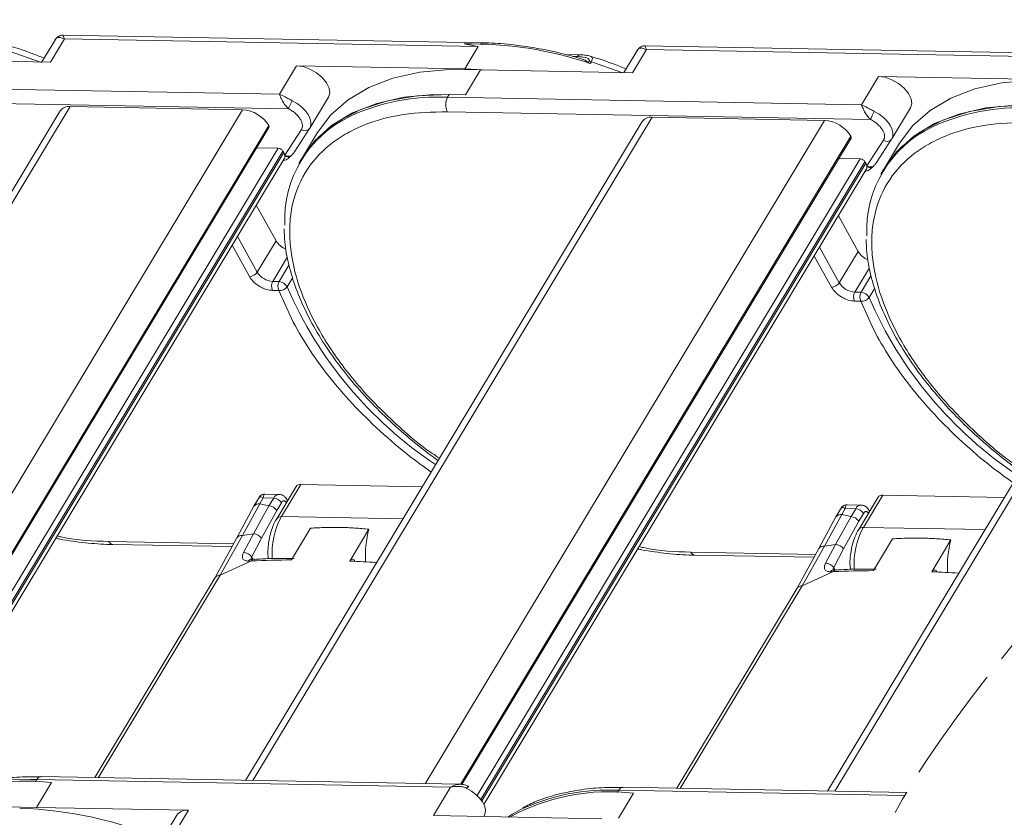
# Model space of a CAD drawing. Header units: millimetres. Extents: x 8853 to 11418, y 45 to 1005.
# Tile 98 of 256: x 9679 to 9746, y 707 to 761. Entities that reach past the tile are written whole.
import ezdxf

# ---------------------------------------------------------------- set-up
doc = ezdxf.new("R2010")
doc.units = ezdxf.units.MM
doc.linetypes.add('PHANTOM2', pattern=[31.75, 15.875, -3.175, 3.175, -3.175, 3.175, -3.175])

msp = doc.modelspace()

# ---------------------------------------------------------------- linework, layer by layer
at = {"color": 7, "linetype": 'Continuous', "lineweight": 15}
for p, q in [((9710.428, 759.403), (9681.893, 759.926)), ((9681.375, 759.632), (9680.459, 758.111)), ((9681.043, 758.1), (9681.989, 759.672)), ((9681.989, 759.672), (9710.071, 759.157)), ((9710.071, 759.157), (9709.161, 757.646)), ((9749.926, 758.678), (9721.39, 759.202)), ((9680.433, 758.068), (9678.251, 758.853)), ((9716.988, 758.599), (9715.992, 758.617)), ((9716.486, 758.481), (9716.809, 758.475)), ((9720.872, 758.907), (9719.956, 757.387)), ((9720.541, 757.376), (9721.487, 758.947)), ((9721.487, 758.947), (9749.569, 758.432)), ((9670.729, 758.29), (9681.043, 758.1)), ((9697.745, 757.855), (9696.581, 755.921)), ((9697.745, 757.855), (9709.161, 757.646)), ((9717.599, 758.155), (9717.537, 758.052)), ((9717.749, 758.129), (9717.676, 758.008)), ((9719.815, 757.389), (9717.749, 758.129)), ((9709.161, 757.646), (9710.771, 757.555)), ((9709.207, 755.873), (9710.226, 757.565)), ((9710.226, 757.565), (9720.541, 757.376)), ((9737.243, 757.131), (9736.078, 755.197)), ((9737.243, 757.131), (9748.659, 756.921)), ((9696.581, 755.921), (9668.499, 756.436)), ((9698.635, 753.614), (9699.909, 755.729)), ((9707.997, 755.712), (9708.106, 755.893)), ((9736.078, 755.197), (9707.997, 755.712)), ((9709.207, 755.873), (9708.106, 755.893)), ((9655.275, 710.079), (9682.375, 755.082)), ((9697.198, 754.932), (9668.481, 755.459)), ((9682.375, 755.082), (9694.083, 754.867)), ((9681.697, 754.79), (9654.778, 710.088)), ((9694.083, 754.867), (9666.983, 709.865)), ((9736.695, 754.208), (9707.979, 754.735)), ((9738.132, 752.889), (9739.406, 755.004)), ((9669.38, 709.818), (9695.863, 753.796)), ((9721.195, 754.066), (9694.276, 709.364)), ((9694.772, 709.355), (9721.873, 754.357)), ((9733.581, 754.143), (9706.481, 709.14)), ((9721.873, 754.357), (9733.581, 754.143)), ((9669.464, 709.811), (9695.873, 753.666)), ((9696.944, 751.784), (9698.075, 753.522)), ((9697.594, 752.013), (9698.619, 753.588)), ((9699.156, 753.314), (9698.137, 751.622)), ((9698.619, 753.588), (9698.624, 753.597)), ((9698.624, 753.597), (9698.635, 753.614)), ((9708.877, 709.094), (9735.361, 753.071)), ((9760.693, 753.341), (9733.773, 708.639)), ((9734.27, 708.63), (9761.37, 753.633)), ((9708.961, 709.086), (9735.371, 752.941)), ((9736.442, 751.059), (9737.572, 752.797)), ((9737.092, 751.289), (9738.116, 752.864)), ((9738.654, 752.59), (9737.635, 750.898)), ((9738.116, 752.864), (9738.122, 752.872)), ((9738.122, 752.872), (9738.132, 752.889)), ((9696.505, 752.256), (9670.496, 709.067)), ((9670.754, 708.784), (9696.819, 752.067)), ((9696.874, 751.967), (9670.817, 708.697)), ((9695.041, 752.283), (9696.505, 752.256)), ((9696.819, 752.067), (9696.874, 751.967)), ((9670.961, 708.445), (9696.909, 751.534)), ((9698.138, 751.602), (9698.029, 751.421)), ((9736.003, 751.532), (9709.994, 708.342)), ((9710.251, 708.059), (9736.317, 751.343)), ((9736.372, 751.243), (9710.315, 707.972)), ((9734.538, 751.559), (9736.003, 751.532)), ((9736.317, 751.343), (9736.372, 751.243)), ((9710.459, 707.721), (9736.407, 750.81)), ((9737.636, 750.878), (9737.527, 750.696)), ((9696.354, 745.964), (9695.014, 748.388)), ((9735.852, 745.24), (9734.512, 747.663)), ((9695.081, 743.849), (9693.74, 746.273)), ((9695.081, 743.849), (9696.354, 745.964)), ((9694.546, 743.554), (9693.377, 745.668)), ((9734.578, 743.125), (9733.238, 745.548)), ((9734.578, 743.125), (9735.852, 745.24)), ((9697.126, 744.877), (9696.128, 743.219)), ((9734.044, 742.829), (9732.874, 744.944)), ((9697.226, 744.328), (9696.553, 743.211)), ((9736.624, 744.152), (9735.625, 742.494)), ((9696.128, 743.219), (9696.553, 743.211)), ((9697.098, 742.849), (9697.483, 743.488)), ((9736.724, 743.604), (9736.051, 742.487)), ((9696.542, 742.6), (9696.116, 742.608)), ((9697.392, 740.697), (9696.542, 742.6)), ((9735.625, 742.494), (9736.051, 742.487)), ((9736.596, 742.125), (9736.981, 742.763)), ((9736.04, 741.876), (9735.614, 741.884)), ((9736.889, 739.972), (9736.04, 741.876)), ((9697.708, 729.297), (9696.398, 727.122)), ((9696.716, 727.259), (9698.027, 729.435)), ((9698.027, 729.435), (9706.271, 729.283)), ((9695.272, 728.666), (9694.847, 727.96)), ((9695.245, 728.132), (9695.488, 728.534)), ((9695.488, 728.534), (9696.193, 728.521)), ((9696.55, 728.768), (9695.49, 728.787)), ((9696.193, 728.521), (9695.872, 727.988)), ((9697.134, 728.344), (9697.094, 728.415)), ((9737.205, 728.573), (9735.895, 726.397)), ((9736.214, 726.534), (9737.524, 728.71)), ((9737.524, 728.71), (9745.769, 728.559)), ((9694.847, 727.96), (9693.684, 725.815)), ((9694.066, 725.985), (9695.245, 728.132)), ((9694.825, 726.093), (9695.872, 727.988)), ((9695.872, 727.988), (9695.245, 728.132)), ((9695.372, 725.808), (9696.395, 727.673)), ((9696.716, 728.206), (9696.395, 727.673)), ((9734.769, 727.941), (9734.344, 727.236)), ((9734.743, 727.407), (9734.985, 727.81)), ((9734.985, 727.81), (9735.691, 727.797)), ((9736.048, 728.043), (9734.988, 728.063)), ((9735.691, 727.797), (9735.37, 727.264)), ((9736.631, 727.62), (9736.592, 727.691)), ((9704.961, 727.108), (9696.716, 727.259)), ((9734.344, 727.236), (9733.181, 725.09)), ((9733.563, 725.261), (9734.743, 727.407)), ((9734.323, 725.368), (9735.37, 727.264)), ((9735.37, 727.264), (9734.743, 727.407)), ((9736.214, 727.481), (9735.893, 726.949)), ((9698.698, 726.477), (9697.399, 724.32)), ((9701.349, 724.248), (9702.648, 726.404)), ((9734.87, 725.083), (9735.893, 726.949)), ((9744.459, 726.383), (9736.214, 726.534)), ((9693.684, 725.815), (9692.227, 723.125)), ((9692.563, 723.295), (9694.066, 725.985)), ((9694.066, 725.985), (9694.825, 726.093)), ((9694.825, 726.093), (9694.152, 724.829)), ((9694.701, 724.528), (9695.372, 725.808)), ((9738.196, 725.752), (9736.897, 723.596)), ((9740.847, 723.523), (9742.145, 725.68)), ((9685.007, 725.579), (9693.472, 725.424)), ((9685.286, 725.371), (9693.363, 725.223)), ((9733.181, 725.09), (9731.724, 722.401)), ((9732.06, 722.571), (9733.563, 725.261)), ((9733.563, 725.261), (9734.323, 725.368)), ((9734.323, 725.368), (9733.649, 724.104)), ((9734.199, 723.803), (9734.87, 725.083)), ((9694.701, 724.528), (9694.786, 724.375)), ((9695.795, 724.832), (9695.827, 724.411)), ((9724.505, 724.855), (9732.97, 724.699)), ((9724.783, 724.647), (9732.861, 724.499)), ((9694.679, 724.255), (9692.563, 723.295)), ((9694.483, 724.246), (9694.679, 724.255)), ((9703.182, 724.154), (9701.702, 724.241)), ((9734.199, 723.803), (9734.283, 723.651)), ((9735.293, 724.107), (9735.325, 723.687)), ((9692.227, 723.125), (9684.053, 709.551)), ((9684.284, 709.547), (9692.563, 723.295)), ((9734.176, 723.531), (9732.06, 722.571)), ((9733.981, 723.521), (9734.176, 723.531)), ((9742.68, 723.43), (9741.199, 723.517)), ((9731.724, 722.401), (9723.55, 708.827)), ((9723.781, 708.823), (9732.06, 722.571)), ((9708.844, 709.097), (9680.406, 709.618)), ((9680.028, 709.268), (9680.12, 709.421)), ((9680.094, 707.528), (9681.113, 709.22)), ((9680.12, 709.421), (9708.202, 708.906)), ((9708.202, 708.906), (9707.038, 706.972)), ((9719.526, 708.543), (9719.618, 708.697)), ((9719.591, 706.803), (9720.61, 708.495)), ((9719.618, 708.697), (9739.014, 708.341)), ((9739.132, 708.541), (9719.904, 708.894)), ((9690.408, 707.338), (9680.094, 707.528)), ((9689.611, 706.995), (9688.482, 705.12)), ((9689.462, 705.767), (9690.408, 707.338)), ((9718.454, 706.763), (9707.038, 706.972)), ((9710.444, 706.91), (9710.475, 706.961))]:
    msp.add_line(p, q, dxfattribs=at)
at = {"color": 7, "linetype": 'Continuous', "lineweight": 15, "flags": 128}
for points in [[(9699.909, 755.729), (9699.993, 755.997), (9699.951, 756.336), (9699.775, 756.7), (9699.482, 757.057), (9699.096, 757.376), (9698.652, 757.629), (9698.188, 757.793), (9697.745, 757.855)], [(9710.226, 757.565), (9708.093, 757.604), (9706.099, 757.418), (9704.275, 757.01), (9702.646, 756.384), (9701.237, 755.551), (9700.068, 754.523), (9699.156, 753.314)], [(9739.406, 755.004), (9739.491, 755.272), (9739.448, 755.611), (9739.273, 755.976), (9738.98, 756.333), (9738.594, 756.652), (9738.15, 756.905), (9737.686, 757.069), (9737.243, 757.131)], [(9749.724, 756.841), (9747.59, 756.88), (9745.597, 756.694), (9743.773, 756.285), (9742.144, 755.66), (9740.735, 754.827), (9739.566, 753.798), (9738.654, 752.59)], [(9697.908, 751.212), (9698.06, 751.491), (9698.96, 752.733), (9700.126, 753.792), (9701.54, 754.65), (9703.181, 755.295), (9705.025, 755.718), (9707.044, 755.911), (9709.207, 755.873)], [(9708.106, 755.893), (9705.922, 755.808), (9703.913, 755.471), (9702.114, 754.887), (9700.553, 754.067), (9699.256, 753.023), (9698.245, 751.774), (9698.138, 751.602)], [(9698.635, 753.614), (9698.707, 753.798), (9698.717, 754.032), (9698.654, 754.288), (9698.521, 754.555), (9698.324, 754.819), (9698.073, 755.068), (9697.778, 755.291), (9697.455, 755.478)], [(9737.405, 750.487), (9737.557, 750.766), (9738.458, 752.009), (9739.623, 753.067), (9741.038, 753.925), (9742.679, 754.57), (9744.523, 754.993), (9746.542, 755.187), (9748.705, 755.148)], [(9747.603, 755.169), (9745.419, 755.083), (9743.411, 754.746), (9741.612, 754.163), (9740.051, 753.342), (9738.754, 752.299), (9737.742, 751.049), (9737.636, 750.878)], [(9738.132, 752.889), (9738.204, 753.073), (9738.215, 753.307), (9738.152, 753.564), (9738.019, 753.83), (9737.822, 754.094), (9737.57, 754.344), (9737.276, 754.567), (9736.952, 754.753)], [(9694.858, 724.379), (9694.77, 724.375), (9694.664, 724.37)], [(9694.863, 724.379), (9694.864, 724.379), (9694.909, 724.372)], [(9734.356, 723.654), (9734.268, 723.65), (9734.161, 723.646)], [(9734.36, 723.654), (9734.362, 723.654), (9734.406, 723.647)], [(9709.401, 708.884), (9709.412, 708.926), (9709.416, 708.954), (9709.412, 708.968), (9709.401, 708.967), (9709.383, 708.952), (9709.358, 708.922), (9709.328, 708.879), (9709.294, 708.825)], [(9710.475, 706.961), (9710.547, 707.145), (9710.557, 707.379), (9710.494, 707.636), (9710.361, 707.902), (9710.164, 708.166), (9709.912, 708.415), (9709.618, 708.638), (9709.294, 708.825)], [(9677.156, 707.52), (9677.96, 707.567), (9680.094, 707.528)], [(9712.08, 706.88), (9712.401, 707.079), (9712.911, 707.36)]]:
    msp.add_lwpolyline(points, dxfattribs=at)
at = {"color": 7, "linetype": 'Continuous', "lineweight": 15}
for centre, radius, start, end in [((9709.58, 733.938), 25.395, 71.40868, 91.0234), ((9710.427, 759.077), 0.326, 89.24989, 127.14717), ((9717.005, 758.382), 0.217, 94.65154, 154.56292), ((9717.583, 757.628), 0.528, 71.64191, 88.23583), ((9707.312, 741.617), 14.111, 87.21989, 114.77148), ((9708.931, 755.206), 1.062, 151.55189, 206.34093), ((9682.289, 754.348), 0.739, 83.32884, 143.25353), ((9700, 753.945), 2.971, 148.94298, 160.58607), ((9693.939, 752.615), 2.257, 31.55185, 86.34145), ((9704.709, 747.398), 7.772, 115.20625, 182.68102), ((9739.498, 753.22), 2.971, 148.94298, 160.58607), ((9746.81, 740.893), 14.111, 87.21989, 114.77148), ((9695.763, 753.722), 0.124, 333.00276, 36.20224), ((9721.787, 753.624), 0.739, 83.32884, 143.25353), ((9733.437, 751.89), 2.257, 31.55185, 86.34145), ((9744.207, 746.674), 7.772, 115.20625, 182.68102), ((9698.312, 753.838), 0.395, 233.0484, 320.89839), ((9735.26, 752.998), 0.124, 333.00276, 36.20224), ((9737.81, 753.113), 0.395, 233.0484, 320.89839), ((9696.48, 751.859), 0.398, 31.5519, 86.34093), ((9696.319, 751.651), 0.639, 12.00383, 29.64401), ((9696.498, 751.695), 0.455, 4.35265, 11.30319), ((9697.189, 752.144), 0.435, 235.74868, 298.41752), ((9697.172, 752.112), 0.442, 240.05224, 292.05671), ((9735.977, 751.134), 0.398, 31.5519, 86.34093), ((9735.817, 750.927), 0.639, 12.00383, 29.64401), ((9735.995, 750.97), 0.455, 4.35265, 11.30319), ((9736.687, 751.419), 0.435, 235.74868, 298.41752), ((9736.67, 751.388), 0.442, 240.05224, 292.05671), ((9697.488, 746.663), 1.331, 211.63082, 249.77828), ((9736.986, 745.938), 1.331, 211.63082, 249.77828), ((9694.528, 744.217), 0.664, 271.55609, 326.33674), ((9696.212, 744.544), 1.328, 211.55189, 266.34093), ((9696.711, 742.903), 0.664, 151.55189, 206.34093), ((9697.137, 742.895), 0.664, 151.55189, 206.34093), ((9696.519, 742.568), 0.644, 25.90127, 86.93402), ((9734.026, 743.493), 0.664, 271.55609, 326.33674), ((9735.71, 743.819), 1.328, 211.55189, 266.34093), ((9696.614, 743.186), 0.59, 262.98114, 325.20035), ((9722.51, 753.844), 27.688, 203.39656, 236.37448), ((9736.209, 742.178), 0.664, 151.55189, 206.34093), ((9736.635, 742.17), 0.664, 151.55189, 206.34093), ((9736.016, 741.843), 0.644, 25.90127, 86.93402), ((9736.112, 742.461), 0.59, 262.98114, 325.20035), ((9762.008, 753.119), 27.688, 203.39656, 236.37448), ((9697.986, 729.089), 0.348, 83.32884, 143.25353), ((9696.579, 728.344), 0.425, 93.48531, 155.285), ((9696.151, 727.859), 0.664, 31.55189, 86.34093), ((9696.941, 728.337), 0.172, 349.54273, 26.94123), ((9737.484, 728.365), 0.348, 83.32884, 143.25353), ((9695.195, 727.7), 0.435, 83.33019, 143.23799), ((9695.83, 727.326), 0.664, 31.55189, 86.34094), ((9736.077, 727.619), 0.425, 93.48531, 155.285), ((9735.648, 727.134), 0.664, 31.55189, 86.34093), ((9736.439, 727.612), 0.172, 349.54273, 26.94123), ((9701.296, 724.766), 5.214, 151.43522, 183.94942), ((9696.672, 726.923), 0.338, 82.532, 145.24813), ((9734.693, 726.976), 0.435, 83.33019, 143.23799), ((9735.327, 726.601), 0.664, 31.55189, 86.34094), ((9709.449, 724.612), 7.034, 165.2357, 183.48979), ((9740.793, 724.042), 5.214, 151.43522, 183.94942), ((9736.17, 726.199), 0.338, 82.532, 145.24813), ((9694.011, 725.595), 0.394, 82.00518, 145.71371), ((9694.796, 725.368), 0.725, 37.30505, 87.66785), ((9748.947, 723.887), 7.034, 165.2357, 183.48979), ((9685.328, 725.718), 0.35, 203.40974, 262.29366), ((9733.509, 724.87), 0.394, 82.00518, 145.71371), ((9734.293, 724.644), 0.725, 37.30505, 87.66785), ((9694.133, 724.143), 0.686, 34.13343, 88.44835), ((9694.684, 724.147), 0.224, 95.32161, 153.95612), ((9694.878, 724.157), 0.222, 93.83582, 153.77929), ((9697.856, 648.431), 75.891, 90.34455, 92.3993), ((9724.826, 724.993), 0.35, 203.40974, 262.29366), ((9697.682, 637.567), 86.758, 86.36637, 87.57757), ((9733.631, 723.418), 0.686, 34.13343, 88.44835), ((9734.182, 723.423), 0.224, 95.32161, 153.95612), ((9734.375, 723.433), 0.222, 93.83582, 153.77929), ((9692.555, 722.895), 0.401, 88.82517, 144.90057), ((9737.353, 647.706), 75.891, 90.34455, 92.3993), ((9737.18, 636.843), 86.758, 86.36637, 87.57757), ((9732.052, 722.17), 0.401, 88.82517, 144.90057), ((9680.434, 709.272), 0.348, 94.63929, 154.56399), ((9679.439, 695.334), 13.986, 83.12862, 118.70156), ((9679.429, 695.398), 14.04, 87.17896, 115.3705), ((9718.937, 694.609), 13.986, 83.12862, 118.70156), ((9718.927, 694.673), 14.04, 87.17896, 115.3705), ((9719.932, 708.547), 0.348, 94.63929, 154.56399), ((9677.877, 679.357), 28.151, 67.53705, 87.80397), ((9690.298, 706.498), 0.848, 82.50572, 144.07665)]:
    msp.add_arc(centre, radius, start, end, dxfattribs=at)
at = {"color": 3, "linetype": 'PHANTOM2', "lineweight": 9, "ltscale": 0.5}
for points in [[(9756.02, 773.49), (9762.071, 744.103), (9735.333, 699.545), (9744.243, 663.898)], [(9767.366, 772.568), (9773.417, 743.181), (9746.679, 698.623), (9755.589, 662.976)]]:
    msp.add_spline(points, degree=3, dxfattribs=at)
at = {"color": 7, "linetype": 'Continuous', "lineweight": 15}
for points, knots in [([(9681.989, 759.672), (9681.852, 759.726), (9681.639, 759.811), (9681.448, 759.744), (9681.379, 759.632), (9681.347, 759.582)], [0, 0, 0, 0, 0.498405, 0.772925, 1, 1, 1, 1]), ([(9681.891, 759.927), (9681.828, 759.922), (9681.72, 759.915), (9681.54, 759.831), (9681.458, 759.736), (9681.413, 759.685)], [0, 0, 0, 0, 0.3893829, 0.6668621, 1, 1, 1, 1]), ([(9681.892, 759.92), (9681.892, 759.922), (9681.891, 759.946), (9681.913, 759.865), (9681.964, 759.736), (9681.989, 759.672)], [0, 0, 0, 0, 0.044603, 0.521109, 1, 1, 1, 1]), ([(9680.612, 758.365), (9680.341, 758.474), (9679.531, 758.801), (9678.719, 759.058), (9678.178, 759.23)], [0, 0, 0, 0, 0.333589, 1, 1, 1, 1]), ([(9710.071, 759.157), (9710.064, 759.158), (9709.745, 759.225), (9709.432, 759.278), (9709.126, 759.329)], [0, 0, 0, 0, 0.020442, 1, 1, 1, 1]), ([(9717, 758.34), (9716.581, 758.46), (9715.576, 758.747), (9713.995, 759.069), (9712.276, 759.303), (9711.08, 759.409), (9710.485, 759.398), (9710.431, 759.397)], [0, 0, 0, 0, 0.185001, 0.44374, 0.707038, 0.973666, 1, 1, 1, 1]), ([(9721.487, 758.947), (9721.35, 759.002), (9721.137, 759.087), (9720.945, 759.02), (9720.876, 758.908), (9720.845, 758.857)], [0, 0, 0, 0, 0.498405, 0.772925, 1, 1, 1, 1]), ([(9721.388, 759.202), (9721.325, 759.198), (9721.218, 759.191), (9721.038, 759.106), (9720.956, 759.012), (9720.911, 758.96)], [0, 0, 0, 0, 0.389383, 0.666862, 1, 1, 1, 1]), ([(9721.389, 759.196), (9721.389, 759.198), (9721.388, 759.221), (9721.411, 759.14), (9721.462, 759.012), (9721.487, 758.947)], [0, 0, 0, 0, 0.044603, 0.521109, 1, 1, 1, 1]), ([(9716.809, 758.475), (9716.988, 758.465), (9717.256, 758.45), (9717.513, 758.359), (9717.604, 758.279), (9717.62, 758.221), (9717.613, 758.183), (9717.604, 758.164), (9717.599, 758.155)], [0, 0, 0, 0, 0.4971777, 0.7477116, 0.8734591, 0.9410304, 0.9709822, 1, 1, 1, 1]), ([(9717.675, 758.507), (9717.577, 758.53), (9717.384, 758.576), (9717.119, 758.591), (9716.988, 758.599)], [0, 0, 0, 0, 0.507754, 1, 1, 1, 1]), ([(9720.109, 757.64), (9719.839, 757.749), (9719.029, 758.077), (9718.217, 758.334), (9717.675, 758.505)], [0, 0, 0, 0, 0.333589, 1, 1, 1, 1]), ([(9717.676, 758.505), (9717.677, 758.505), (9717.719, 758.502), (9717.767, 758.463), (9717.82, 758.391), (9717.825, 758.281), (9717.774, 758.178), (9717.749, 758.129)], [0, 0, 0, 0, 0.007674, 0.271629, 0.502837, 0.762845, 1, 1, 1, 1]), ([(9717.512, 758.035), (9717.496, 758.064), (9717.464, 758.125), (9717.342, 758.222), (9717.188, 758.298), (9717.047, 758.334), (9717.001, 758.345)], [0, 0, 0, 0, 0.180569, 0.368322, 0.797114, 1, 1, 1, 1]), ([(9696.581, 755.921), (9696.71, 755.865), (9696.903, 755.78), (9697.204, 755.608), (9697.371, 755.521), (9697.455, 755.478)], [0, 0, 0, 0, 0.499561, 0.749316, 1, 1, 1, 1]), ([(9697.198, 754.932), (9697.125, 755.007), (9696.971, 755.165), (9696.805, 755.433), (9696.665, 755.703), (9696.612, 755.841), (9696.581, 755.921)], [0, 0, 0, 0, 0.234585, 0.49913, 0.707189, 1, 1, 1, 1]), ([(9736.078, 755.197), (9736.207, 755.14), (9736.401, 755.056), (9736.702, 754.883), (9736.869, 754.796), (9736.952, 754.753)], [0, 0, 0, 0, 0.499561, 0.749316, 1, 1, 1, 1]), ([(9736.695, 754.208), (9736.623, 754.282), (9736.468, 754.44), (9736.302, 754.708), (9736.162, 754.978), (9736.109, 755.116), (9736.078, 755.197)], [0, 0, 0, 0, 0.2345851, 0.4991302, 0.7071887, 1, 1, 1, 1]), ([(9697.198, 754.932), (9697.286, 754.885), (9697.462, 754.789), (9697.695, 754.603), (9697.896, 754.399), (9697.986, 754.255), (9698.031, 754.184)], [0, 0, 0, 0, 0.250098, 0.5000053, 0.7500982, 1, 1, 1, 1]), ([(9707.979, 754.735), (9706.964, 754.705), (9704.875, 754.645), (9702.628, 754.004), (9701.027, 753.228), (9699.588, 752.237), (9698.201, 750.657), (9697.453, 748.693), (9697.253, 746.957), (9697.311, 745.179), (9697.828, 742.892), (9699.077, 740.109), (9700.913, 737.317), (9702.936, 734.998), (9704.874, 733.196), (9706.203, 732.043), (9707.113, 731.437), (9707.438, 731.221)], [0, 0, 0, 0, 0.08294, 0.170849, 0.216684, 0.262529, 0.356036, 0.449542, 0.495377, 0.541223, 0.629131, 0.712071, 0.795012, 0.88292, 0.928756, 0.974601, 1, 1, 1, 1]), ([(9698.075, 753.522), (9698.098, 753.567), (9698.145, 753.656), (9698.153, 753.82), (9698.122, 753.997), (9698.061, 754.122), (9698.031, 754.184)], [0, 0, 0, 0, 0.2498867, 0.4999954, 0.7498869, 1, 1, 1, 1]), ([(9736.695, 754.208), (9736.783, 754.16), (9736.96, 754.064), (9737.193, 753.878), (9737.394, 753.674), (9737.483, 753.531), (9737.528, 753.459)], [0, 0, 0, 0, 0.250098, 0.500005, 0.750098, 1, 1, 1, 1]), ([(9747.476, 754.01), (9746.462, 753.981), (9744.373, 753.921), (9742.126, 753.28), (9740.524, 752.503), (9739.085, 751.513), (9737.699, 749.933), (9736.951, 747.968), (9736.75, 746.233), (9736.809, 744.454), (9737.325, 742.168), (9738.575, 739.385), (9740.41, 736.593), (9742.434, 734.274), (9744.372, 732.471), (9745.7, 731.318), (9746.611, 730.713), (9746.936, 730.497)], [0, 0, 0, 0, 0.08294, 0.170849, 0.216684, 0.262529, 0.356036, 0.449542, 0.495377, 0.541223, 0.629131, 0.712071, 0.795012, 0.88292, 0.928756, 0.974601, 1, 1, 1, 1]), ([(9737.572, 752.797), (9737.596, 752.842), (9737.642, 752.931), (9737.651, 753.096), (9737.619, 753.273), (9737.559, 753.397), (9737.528, 753.459)], [0, 0, 0, 0, 0.249887, 0.499995, 0.749887, 1, 1, 1, 1]), ([(9696.885, 751.421), (9696.934, 751.438), (9697.034, 751.473), (9697.158, 751.551), (9697.259, 751.63), (9697.312, 751.678), (9697.338, 751.703)], [0, 0, 0, 0, 0.303534, 0.615271, 0.807225, 1, 1, 1, 1]), ([(9696.951, 751.729), (9696.954, 751.665), (9696.956, 751.591), (9696.91, 751.544), (9696.904, 751.538)], [0, 0, 0, 0, 0.869542, 1, 1, 1, 1]), ([(9697.396, 751.761), (9697.391, 751.756), (9697.382, 751.746), (9697.367, 751.732), (9697.353, 751.717), (9697.343, 751.707), (9697.338, 751.703)], [0, 0, 0, 0, 0.2499131, 0.4998257, 0.7498972, 1, 1, 1, 1]), ([(9697.599, 752.021), (9697.597, 752.019), (9697.582, 751.994), (9697.551, 751.948), (9697.503, 751.883), (9697.451, 751.82), (9697.415, 751.781), (9697.396, 751.761)], [0, 0, 0, 0, 0.020625, 0.264337, 0.508488, 0.754005, 1, 1, 1, 1]), ([(9696.885, 751.421), (9696.869, 751.416), (9696.851, 751.411), (9696.834, 751.408), (9696.833, 751.407)], [0, 0, 0, 0, 0.901767, 1, 1, 1, 1]), ([(9736.894, 751.036), (9736.889, 751.031), (9736.88, 751.022), (9736.865, 751.007), (9736.85, 750.992), (9736.84, 750.983), (9736.836, 750.978)], [0, 0, 0, 0, 0.2499131, 0.4998257, 0.7498972, 1, 1, 1, 1]), ([(9737.096, 751.296), (9737.095, 751.294), (9737.08, 751.27), (9737.048, 751.223), (9737, 751.158), (9736.949, 751.096), (9736.912, 751.056), (9736.894, 751.036)], [0, 0, 0, 0, 0.020625, 0.264337, 0.508488, 0.754005, 1, 1, 1, 1]), ([(9736.383, 750.696), (9736.367, 750.692), (9736.349, 750.687), (9736.332, 750.683), (9736.33, 750.683)], [0, 0, 0, 0, 0.901767, 1, 1, 1, 1]), ([(9736.383, 750.696), (9736.432, 750.714), (9736.532, 750.748), (9736.656, 750.827), (9736.757, 750.906), (9736.809, 750.954), (9736.836, 750.978)], [0, 0, 0, 0, 0.303534, 0.615271, 0.807225, 1, 1, 1, 1]), ([(9736.449, 751.005), (9736.451, 750.94), (9736.454, 750.866), (9736.408, 750.819), (9736.402, 750.813)], [0, 0, 0, 0, 0.869542, 1, 1, 1, 1]), ([(9696.908, 746.789), (9696.913, 746.496), (9696.926, 745.705), (9697.19, 744.354), (9697.67, 742.764), (9698.36, 741.156), (9699.237, 739.55), (9700.289, 737.965), (9701.495, 736.422), (9702.827, 734.947), (9704.261, 733.551), (9705.648, 732.362), (9706.686, 731.541), (9707.217, 731.165), (9707.348, 731.072)], [0, 0, 0, 0, 0.057564, 0.155511, 0.253258, 0.350689, 0.447673, 0.544046, 0.639513, 0.73342, 0.824163, 0.914198, 0.978846, 1, 1, 1, 1]), ([(9736.406, 746.064), (9736.411, 745.771), (9736.424, 744.98), (9736.688, 743.629), (9737.168, 742.04), (9737.858, 740.432), (9738.735, 738.826), (9739.786, 737.241), (9740.993, 735.697), (9742.325, 734.223), (9743.759, 732.826), (9745.145, 731.637), (9746.184, 730.817), (9746.715, 730.44), (9746.846, 730.347)], [0, 0, 0, 0, 0.057564, 0.155511, 0.253258, 0.350689, 0.447673, 0.544046, 0.639513, 0.73342, 0.824163, 0.914198, 0.978846, 1, 1, 1, 1]), ([(9696.116, 742.608), (9695.976, 742.623), (9695.76, 742.646), (9695.45, 742.766), (9695.216, 742.888), (9694.997, 743.038), (9694.746, 743.257), (9694.625, 743.437), (9694.546, 743.554)], [0, 0, 0, 0, 0.239443, 0.369607, 0.5, 0.630164, 0.760557, 1, 1, 1, 1]), ([(9735.614, 741.884), (9735.474, 741.898), (9735.258, 741.921), (9734.948, 742.041), (9734.713, 742.164), (9734.495, 742.314), (9734.244, 742.532), (9734.122, 742.712), (9734.044, 742.829)], [0, 0, 0, 0, 0.239443, 0.369607, 0.5, 0.630164, 0.760557, 1, 1, 1, 1]), ([(9706.876, 730.288), (9706.4, 730.63), (9705.179, 731.504), (9703.384, 733.055), (9701.514, 734.897), (9699.87, 736.816), (9698.462, 738.76), (9697.745, 740.058), (9697.392, 740.697)], [0, 0, 0, 0, 0.114182, 0.292354, 0.470555, 0.648727, 0.826928, 1, 1, 1, 1]), ([(9746.374, 729.564), (9745.897, 729.905), (9744.677, 730.779), (9742.881, 732.33), (9741.012, 734.173), (9739.368, 736.092), (9737.96, 738.036), (9737.243, 739.333), (9736.889, 739.972)], [0, 0, 0, 0, 0.114182, 0.292354, 0.470555, 0.648727, 0.826928, 1, 1, 1, 1]), ([(9695.204, 728.519), (9695.207, 728.54), (9695.216, 728.603), (9695.303, 728.628), (9695.427, 728.565), (9695.488, 728.534)], [0, 0, 0, 0, 0.199705, 0.610176, 1, 1, 1, 1]), ([(9695.596, 728.785), (9695.558, 728.783), (9695.483, 728.779), (9695.376, 728.735), (9695.283, 728.668), (9695.239, 728.606), (9695.218, 728.576)], [0, 0, 0, 0, 0.245667, 0.5, 0.754333, 1, 1, 1, 1]), ([(9695.601, 728.783), (9695.599, 728.784), (9695.559, 728.798), (9695.507, 728.737), (9695.494, 728.601), (9695.488, 728.534)], [0, 0, 0, 0, 0.025383, 0.525263, 1, 1, 1, 1]), ([(9697.09, 728.412), (9697.065, 728.455), (9697.006, 728.562), (9696.855, 728.686), (9696.689, 728.765), (9696.584, 728.759), (9696.554, 728.757)], [0, 0, 0, 0, 0.219294, 0.539144, 0.864128, 1, 1, 1, 1]), ([(9697.069, 728.199), (9697.045, 728.234), (9697.008, 728.288), (9696.946, 728.322), (9696.895, 728.332), (9696.844, 728.324), (9696.78, 728.292), (9696.741, 728.24), (9696.716, 728.206)], [0, 0, 0, 0, 0.239443, 0.369379, 0.5, 0.629936, 0.760557, 1, 1, 1, 1]), ([(9734.702, 727.794), (9734.705, 727.815), (9734.714, 727.879), (9734.8, 727.904), (9734.925, 727.84), (9734.985, 727.81)], [0, 0, 0, 0, 0.199705, 0.610176, 1, 1, 1, 1]), ([(9735.093, 728.061), (9735.056, 728.059), (9734.981, 728.054), (9734.874, 728.011), (9734.78, 727.944), (9734.737, 727.882), (9734.715, 727.852)], [0, 0, 0, 0, 0.245667, 0.5, 0.754333, 1, 1, 1, 1]), ([(9735.099, 728.059), (9735.097, 728.059), (9735.057, 728.074), (9735.005, 728.013), (9734.992, 727.876), (9734.985, 727.81)], [0, 0, 0, 0, 0.025383, 0.525263, 1, 1, 1, 1]), ([(9736.587, 727.687), (9736.563, 727.731), (9736.503, 727.838), (9736.352, 727.961), (9736.187, 728.041), (9736.082, 728.034), (9736.051, 728.032)], [0, 0, 0, 0, 0.219294, 0.5391439, 0.8641279, 1, 1, 1, 1]), ([(9696.406, 727.11), (9696.377, 727.07), (9696.242, 726.884), (9696.089, 726.491), (9695.921, 725.946), (9695.822, 725.394), (9695.803, 725.008), (9695.795, 724.832)], [0, 0, 0, 0, 0.0691083, 0.323512, 0.5375915, 0.7887765, 1, 1, 1, 1]), ([(9736.567, 727.475), (9736.543, 727.51), (9736.506, 727.563), (9736.443, 727.598), (9736.393, 727.608), (9736.342, 727.6), (9736.278, 727.568), (9736.239, 727.515), (9736.214, 727.481)], [0, 0, 0, 0, 0.239443, 0.369379, 0.5, 0.629936, 0.760557, 1, 1, 1, 1]), ([(9702.648, 726.404), (9702.327, 726.435), (9701.684, 726.495), (9700.703, 726.533), (9699.707, 726.532), (9699.035, 726.495), (9698.698, 726.477)], [0, 0, 0, 0, 0.249082, 0.498513, 0.749068, 1, 1, 1, 1]), ([(9735.904, 726.386), (9735.875, 726.346), (9735.74, 726.159), (9735.587, 725.766), (9735.419, 725.222), (9735.319, 724.67), (9735.301, 724.284), (9735.293, 724.107)], [0, 0, 0, 0, 0.069108, 0.323512, 0.537592, 0.788776, 1, 1, 1, 1]), ([(9681.405, 725.789), (9681.494, 725.77), (9682.17, 725.625), (9683.402, 725.484), (9684.611, 725.367), (9685.216, 725.378), (9685.282, 725.379)], [0, 0, 0, 0, 0.0658449, 0.5033115, 0.9462137, 1, 1, 1, 1]), ([(9681.501, 725.948), (9681.589, 725.926), (9682.817, 725.63), (9683.952, 725.603), (9685.007, 725.579)], [0, 0, 0, 0, 0.071402, 1, 1, 1, 1]), ([(9742.145, 725.68), (9741.824, 725.71), (9741.182, 725.771), (9740.201, 725.808), (9739.205, 725.807), (9738.532, 725.771), (9738.196, 725.752)], [0, 0, 0, 0, 0.249082, 0.498513, 0.749068, 1, 1, 1, 1]), ([(9720.903, 725.064), (9720.991, 725.046), (9721.668, 724.901), (9722.9, 724.76), (9724.108, 724.642), (9724.714, 724.653), (9724.78, 724.654)], [0, 0, 0, 0, 0.065845, 0.503311, 0.946214, 1, 1, 1, 1]), ([(9720.999, 725.223), (9721.086, 725.202), (9722.314, 724.905), (9723.45, 724.879), (9724.505, 724.855)], [0, 0, 0, 0, 0.071402, 1, 1, 1, 1]), ([(9694.152, 724.829), (9694.131, 724.788), (9694.091, 724.707), (9694.065, 724.591), (9694.067, 724.487), (9694.11, 724.368), (9694.232, 724.259), (9694.399, 724.25), (9694.483, 724.246)], [0, 0, 0, 0, 0.124797, 0.249551, 0.374097, 0.49889, 0.748352, 1, 1, 1, 1]), ([(9694.679, 724.308), (9694.669, 724.338), (9694.655, 724.383), (9694.672, 724.463), (9694.691, 724.506), (9694.701, 724.528)], [0, 0, 0, 0, 0.491773, 0.744285, 1, 1, 1, 1]), ([(9697.585, 724.424), (9697.02, 724.429), (9696.096, 724.437), (9695.209, 724.383), (9694.865, 724.362)], [0, 0, 0, 0, 0.612306, 1, 1, 1, 1]), ([(9701.349, 724.248), (9701.371, 724.278), (9701.416, 724.34), (9701.5, 724.377), (9701.584, 724.367), (9701.654, 724.316), (9701.688, 724.263), (9701.702, 724.241)], [0, 0, 0, 0, 0.214589, 0.429177, 0.643802, 0.858507, 1, 1, 1, 1]), ([(9733.649, 724.104), (9733.629, 724.064), (9733.589, 723.982), (9733.563, 723.867), (9733.565, 723.762), (9733.607, 723.643), (9733.729, 723.535), (9733.897, 723.526), (9733.981, 723.521)], [0, 0, 0, 0, 0.124797, 0.249551, 0.374097, 0.49889, 0.748352, 1, 1, 1, 1]), ([(9734.176, 723.583), (9734.167, 723.613), (9734.152, 723.658), (9734.17, 723.738), (9734.189, 723.782), (9734.199, 723.803)], [0, 0, 0, 0, 0.491773, 0.744285, 1, 1, 1, 1]), ([(9737.083, 723.699), (9736.517, 723.704), (9735.593, 723.712), (9734.707, 723.658), (9734.363, 723.637)], [0, 0, 0, 0, 0.612306, 1, 1, 1, 1]), ([(9740.847, 723.523), (9740.869, 723.554), (9740.914, 723.615), (9740.998, 723.652), (9741.082, 723.642), (9741.152, 723.592), (9741.186, 723.538), (9741.199, 723.517)], [0, 0, 0, 0, 0.214589, 0.429177, 0.643802, 0.858507, 1, 1, 1, 1]), ([(9680.41, 709.611), (9679.925, 709.613), (9678.884, 709.616), (9677.379, 709.452), (9675.895, 709.146), (9674.621, 708.747), (9673.905, 708.387), (9673.6, 708.234)], [0, 0, 0, 0, 0.18775, 0.402863, 0.619581, 0.838126, 1, 1, 1, 1]), ([(9708.202, 708.906), (9708.318, 708.968), (9708.516, 709.073), (9708.73, 709.09), (9708.819, 709.097)], [0, 0, 0, 0, 0.584562, 1, 1, 1, 1]), ([(9708.202, 708.906), (9708.382, 708.934), (9708.651, 708.976), (9709.03, 708.931), (9709.206, 708.86), (9709.294, 708.825)], [0, 0, 0, 0, 0.499561, 0.749316, 1, 1, 1, 1]), ([(9709.407, 708.97), (9709.292, 709.013), (9709.107, 709.083), (9708.917, 709.093), (9708.844, 709.097)], [0, 0, 0, 0, 0.619873, 1, 1, 1, 1]), ([(9719.908, 708.887), (9719.423, 708.888), (9718.381, 708.892), (9716.877, 708.727), (9715.393, 708.421), (9714.118, 708.022), (9713.402, 707.663), (9713.097, 707.51)], [0, 0, 0, 0, 0.18775, 0.402863, 0.619581, 0.838126, 1, 1, 1, 1])]:
    msp.add_open_spline(points, degree=3, knots=knots, dxfattribs=at)

doc.saveas('drawing.dxf')
